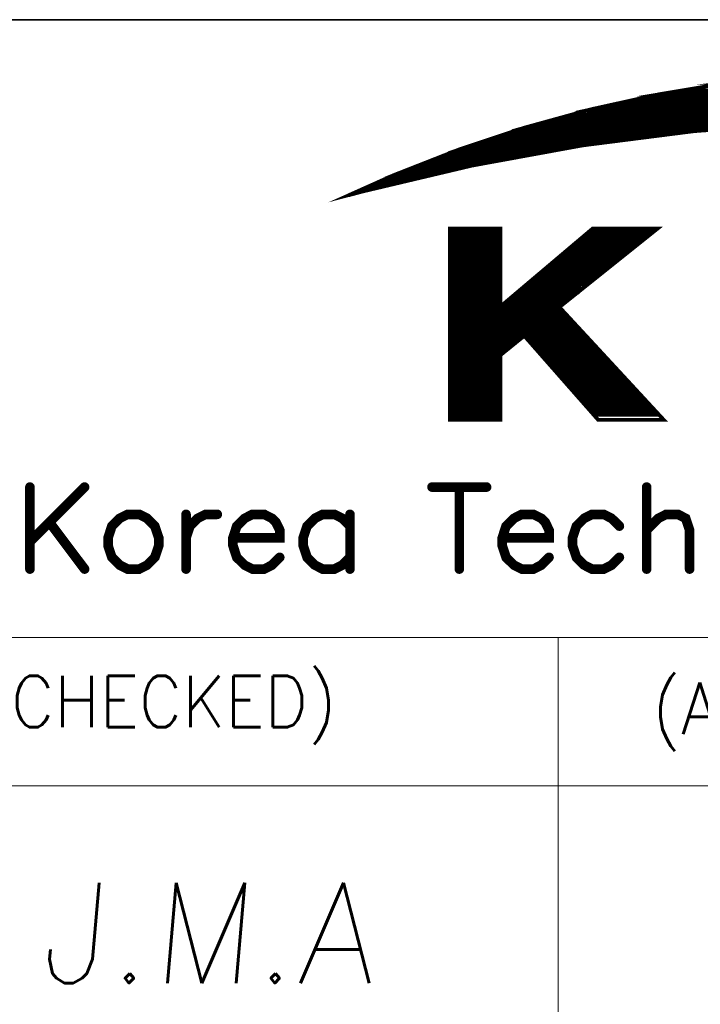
# Model space of a CAD drawing. Header units: millimetres. Extents: x 4065 to 8083, y -652 to 5416.
# Tile 186 of 256: x 4498 to 4513, y 4151 to 4173. Entities that reach past the tile are written whole.
import ezdxf
from ezdxf.enums import TextEntityAlignment as Align

# ---------------------------------------------------------------- set-up
doc = ezdxf.new("R2010")
doc.units = ezdxf.units.MM
doc.header["$LTSCALE"] = 0.8
doc.layers.get('0').update_dxf_attribs({"linetype": 'CONTINUOUS', "lineweight": 0})
doc.layers.add('2', color=3, linetype='CONTINUOUS', lineweight=0)
doc.styles.get("Standard").update_dxf_attribs({"font": 'romans.shx', "width": 0.8, "oblique": 5, "bigfont": 'whgtxt.shx'})

# ---------------------------------------------------------------- blocks, each defined once
blk = doc.blocks.new('SMOOTH_0$0254')
at = {"const_width": 0.0127}
blk.add_lwpolyline([(-0.00635, 0, 1), (0.00635, 0, 1)], format="xyb", close=True, dxfattribs=at)
blk = doc.blocks.new('SMOOTH_0$064516')
at = {"const_width": 0.0323}
blk.add_lwpolyline([(-0.0161, 0, 1), (0.0161, 0, 1)], format="xyb", close=True, dxfattribs=at)
blk = doc.blocks.new('logo')
at = {"color": 7}
for points, const_width in [([(-3495.641, 5338.044), (-3491.64, 5339.83), (-3485.861, 5342.097), (-3479.97, 5344.064), (-3473.985, 5345.713), (-3467.914, 5347.052), (-3461.791, 5348.074)], 0.338), ([(-3454.81, 5344.51), (-3464.814, 5343.755), (-3474.775, 5342.484), (-3484.65, 5340.681), (-3494.422, 5338.371), (-3495.641, 5338.044)], 0.338), ([(-3470.624, 5346.391), (-3420.251, 5346.391)], 0.338), ([(-3421.603, 5346.729), (-3469.272, 5346.729)], 0.338), ([(-3474.343, 5345.546), (-3416.87, 5345.546)], 0.338), ([(-3418.222, 5345.884), (-3472.483, 5345.884)], 0.338), ([(-3476.202, 5344.954), (-3414.588, 5344.954)], 0.338), ([(-3475.526, 5345.207), (-3415.518, 5345.207)], 0.338), ([(-3478.738, 5344.278), (-3459.298, 5344.278)], 0.338), ([(-3467.75, 5343.602), (-3467.328, 5343.602)], 0.338), ([(-3483.555, 5342.756), (-3473.836, 5342.756)], 0.338), ([(-3482.71, 5343.01), (-3471.976, 5343.01)], 0.338), ([(-3482.034, 5343.264), (-3469.948, 5343.264)], 0.338), ([(-3481.273, 5343.517), (-3467.75, 5343.517)], 0.338), ([(-3473.92, 5342.841), (-3473.159, 5342.841)], 0.338), ([(-3472.061, 5343.095), (-3471.131, 5343.095)], 0.338), ([(-3469.863, 5343.348), (-3469.271, 5343.348)], 0.338), ([(-3486.006, 5341.911), (-3478.738, 5341.911)], 0.338), ([(-3484.823, 5342.249), (-3476.625, 5342.249)], 0.338), ([(-3487.866, 5341.151), (-3483.048, 5341.151)], 0.338), ([(-3487.189, 5341.404), (-3481.611, 5341.404)], 0.338), ([(-3486.682, 5341.658), (-3480.09, 5341.658)], 0.338), ([(-3484.4, 5340.982), (-3483.809, 5340.982)], 0.338), ([(-3483.133, 5341.235), (-3482.541, 5341.235)], 0.338), ([(-3481.611, 5341.489), (-3481.104, 5341.489)], 0.338), ([(-3480.005, 5341.742), (-3479.752, 5341.742)], 0.338), ([(-3492.683, 5338.869), (-3489.049, 5340.559)], 0.338), ([(-3489.387, 5340.474), (-3491.584, 5339.545)], 0.338), ([(-3491.415, 5339.207), (-3488.626, 5340.559)], 0.338), ([(-3490.401, 5339.46), (-3488.204, 5340.559)], 0.338), ([(-3489.133, 5340.052), (-3488.035, 5340.052)], 0.338), ([(-3488.626, 5340.221), (-3487.02, 5340.221)], 0.338), ([(-3488.457, 5340.897), (-3484.485, 5340.897)], 0.338), ([(-3488.373, 5340.474), (-3486.091, 5340.474)], 0.338), ([(-3493.613, 5338.7), (-3491.584, 5339.629)], 0.338), ([(-3486.344, 5335.065), (-3486.344, 5318.162)], 0.338), ([(-3486.091, 5318.077), (-3486.091, 5334.981)], 0.338), ([(-3485.837, 5318.077), (-3485.837, 5334.981)], 0.338), ([(-3485.584, 5318.077), (-3485.584, 5334.981)], 0.338), ([(-3485.33, 5318.077), (-3485.33, 5334.981)], 0.338), ([(-3485.076, 5318.077), (-3485.076, 5334.981)], 0.338), ([(-3484.823, 5318.077), (-3484.823, 5334.981)], 0.338), ([(-3484.569, 5317.993), (-3484.569, 5334.896)], 0.338), ([(-3484.316, 5317.993), (-3484.316, 5334.896)], 0.338), ([(-3484.062, 5318.077), (-3484.062, 5334.981)], 0.338), ([(-3483.893, 5335.065), (-3483.893, 5317.993)], 0.338), ([(-3483.724, 5318.077), (-3483.724, 5334.981)], 0.338), ([(-3483.471, 5318.077), (-3483.471, 5334.981)], 0.338), ([(-3483.217, 5318.077), (-3483.217, 5334.981)], 0.338), ([(-3482.963, 5318.077), (-3482.963, 5334.981)], 0.338), ([(-3482.71, 5318.077), (-3482.71, 5334.981)], 0.338), ([(-3482.456, 5318.077), (-3482.456, 5334.981)], 0.338), ([(-3482.203, 5317.993), (-3482.203, 5334.896)], 0.338), ([(-3475.103, 5333.967), (-3469.61, 5333.967)], 0.338), ([(-3474.681, 5334.22), (-3469.187, 5334.22)], 0.338), ([(-3474.427, 5334.474), (-3468.933, 5334.474)], 0.338), ([(-3474.174, 5334.727), (-3468.494, 5334.727)], 0.338), ([(-3475.948, 5333.206), (-3470.455, 5333.206)], 0.338), ([(-3475.61, 5333.459), (-3470.201, 5333.459)], 0.338), ([(-3475.357, 5333.713), (-3469.863, 5333.713)], 0.338), ([(-3477.216, 5332.192), (-3471.723, 5332.192)], 0.338), ([(-3476.878, 5332.445), (-3471.469, 5332.445)], 0.338), ([(-3476.54, 5332.699), (-3471.215, 5332.699)], 0.338), ([(-3476.287, 5332.952), (-3470.793, 5332.952)], 0.338), ([(-3478.061, 5331.431), (-3472.737, 5331.431)], 0.338), ([(-3477.723, 5331.685), (-3472.399, 5331.685)], 0.338), ([(-3477.47, 5331.938), (-3472.145, 5331.938)], 0.338), ([(-3479.245, 5330.417), (-3474.005, 5330.417)], 0.338), ([(-3478.991, 5330.67), (-3473.666, 5330.67)], 0.338), ([(-3478.653, 5330.924), (-3473.413, 5330.924)], 0.338), ([(-3478.399, 5331.177), (-3473.075, 5331.177)], 0.338), ([(-3480.174, 5329.656), (-3474.934, 5329.656), (-3474.934, 5329.572), (-3474.85, 5329.656)], 0.338), ([(-3479.836, 5329.91), (-3474.681, 5329.91)], 0.338), ([(-3479.498, 5330.163), (-3474.343, 5330.163)], 0.338), ([(-3481.442, 5328.642), (-3476.202, 5328.642)], 0.338), ([(-3481.104, 5328.895), (-3475.948, 5328.895)], 0.338), ([(-3480.766, 5329.149), (-3475.61, 5329.149)], 0.338), ([(-3480.428, 5329.403), (-3475.272, 5329.403)], 0.338), ([(-3482.203, 5327.797), (-3476.709, 5327.797)], 0.338), ([(-3481.696, 5328.388), (-3476.54, 5328.388)], 0.338), ([(-3482.372, 5327.374), (-3476.287, 5327.374)], 0.338), ([(-3482.372, 5327.036), (-3476.117, 5327.036)], 0.338), ([(-3482.287, 5326.867), (-3475.864, 5326.867)], 0.338), ([(-3482.203, 5327.543), (-3476.456, 5327.543)], 0.338), ([(-3482.203, 5327.205), (-3476.117, 5327.205)], 0.338), ([(-3475.441, 5326.36), (-3482.372, 5326.36)], 0.338), ([(-3482.372, 5326.191), (-3475.272, 5326.191)], 0.338), ([(-3482.287, 5326.529), (-3475.526, 5326.529)], 0.338), ([(-3482.456, 5325.261), (-3480.428, 5325.261)], 0.338), ([(-3482.287, 5325.937), (-3475.019, 5325.937)], 0.338), ([(-3482.287, 5325.092), (-3480.681, 5325.092)], 0.338), ([(-3482.203, 5325.684), (-3474.765, 5325.684)], 0.338), ([(-3479.667, 5325.261), (-3474.427, 5325.261)], 0.338), ([(-3482.372, 5324.247), (-3481.527, 5324.247)], 0.338), ([(-3482.287, 5324.923), (-3480.851, 5324.923)], 0.338), ([(-3482.287, 5324.5), (-3481.273, 5324.5)], 0.338), ([(-3482.203, 5324.754), (-3481.02, 5324.754)], 0.338), ([(-3479.498, 5325.008), (-3474.174, 5325.008)], 0.338), ([(-3479.16, 5324.754), (-3473.92, 5324.754)], 0.338), ([(-3478.991, 5324.5), (-3473.666, 5324.5)], 0.338), ([(-3478.738, 5324.247), (-3473.497, 5324.247)], 0.338), ([(-3482.372, 5324.078), (-3481.865, 5324.078)], 0.338), ([(-3478.569, 5323.993), (-3473.244, 5323.993)], 0.338), ([(-3478.399, 5323.74), (-3472.99, 5323.74)], 0.338), ([(-3478.146, 5323.486), (-3472.737, 5323.486)], 0.338), ([(-3477.892, 5323.233), (-3472.483, 5323.233)], 0.338), ([(-3477.723, 5322.979), (-3472.314, 5322.979)], 0.338), ([(-3477.47, 5322.726), (-3472.061, 5322.726)], 0.338), ([(-3477.216, 5322.472), (-3471.807, 5322.472)], 0.338), ([(-3476.963, 5322.218), (-3471.638, 5322.218)], 0.338), ([(-3476.794, 5321.965), (-3471.384, 5321.965)], 0.338), ([(-3476.54, 5321.711), (-3471.131, 5321.711)], 0.338), ([(-3476.371, 5321.458), (-3470.877, 5321.458)], 0.338), ([(-3476.117, 5321.204), (-3470.624, 5321.204)], 0.338), ([(-3475.864, 5320.951), (-3470.37, 5320.951)], 0.338), ([(-3475.695, 5320.697), (-3470.201, 5320.697)], 0.338), ([(-3475.441, 5320.444), (-3469.948, 5320.444)], 0.338), ([(-3475.188, 5320.19), (-3469.694, 5320.19)], 0.338), ([(-3475.019, 5319.936), (-3469.525, 5319.936)], 0.338), ([(-3474.85, 5319.683), (-3469.271, 5319.683)], 0.338), ([(-3474.596, 5319.429), (-3469.018, 5319.429)], 0.338), ([(-3474.258, 5319.176), (-3468.764, 5319.176)], 0.338), ([(-3474.089, 5318.922), (-3468.511, 5318.922)], 0.338), ([(-3473.92, 5318.669), (-3468.257, 5318.669)], 0.338), ([(-3473.666, 5318.415), (-3468.004, 5318.415)], 0.338), ([(-3519.273, 5311.965), (-3524.159, 5307.079)], 0.859), ([(-3524.159, 5311.965), (-3524.159, 5304.641)], 0.859), ([(-3488.222, 5311.965), (-3483.345, 5311.965)], 0.859), ([(-3485.783, 5311.965), (-3485.783, 5304.641)], 0.859), ([(-3469.038, 5311.965), (-3469.038, 5304.641)], 0.859), ([(-3515.434, 5309.527), (-3516.13, 5309.175), (-3516.834, 5308.479), (-3517.178, 5307.431), (-3517.178, 5306.736), (-3516.834, 5305.688), (-3516.13, 5304.993), (-3515.434, 5304.641), (-3514.387, 5304.641), (-3513.691, 5304.993), (-3512.996, 5305.688), (-3512.644, 5306.736), (-3512.644, 5307.431), (-3512.996, 5308.479), (-3513.691, 5309.175), (-3514.387, 5309.527), (-3515.434, 5309.527)], 0.859), ([(-3510.205, 5307.431), (-3509.853, 5308.479), (-3509.157, 5309.175), (-3508.462, 5309.527), (-3507.414, 5309.527)], 0.859), ([(-3510.205, 5309.527), (-3510.205, 5304.641)], 0.859), ([(-3506.014, 5307.431), (-3501.833, 5307.431), (-3501.833, 5308.127), (-3502.176, 5308.823), (-3502.528, 5309.175), (-3503.224, 5309.527), (-3504.271, 5309.527), (-3504.967, 5309.175), (-3505.671, 5308.479), (-3506.014, 5307.431), (-3506.014, 5306.736), (-3505.671, 5305.688), (-3504.967, 5304.993), (-3504.271, 5304.641), (-3503.224, 5304.641), (-3502.528, 5304.993), (-3501.833, 5305.688)], 0.859), ([(-3495.555, 5308.479), (-3496.251, 5309.175), (-3496.946, 5309.527), (-3497.994, 5309.527), (-3498.69, 5309.175), (-3499.385, 5308.479), (-3499.737, 5307.431), (-3499.737, 5306.736), (-3499.385, 5305.688), (-3498.69, 5304.993), (-3497.994, 5304.641), (-3496.946, 5304.641), (-3496.251, 5304.993), (-3495.555, 5305.688)], 0.859), ([(-3495.555, 5309.527), (-3495.555, 5304.641)], 0.859), ([(-3481.945, 5307.431), (-3477.763, 5307.431), (-3477.763, 5308.127), (-3478.106, 5308.823), (-3478.459, 5309.175), (-3479.154, 5309.527), (-3480.202, 5309.527), (-3480.897, 5309.175), (-3481.601, 5308.479), (-3481.945, 5307.431), (-3481.945, 5306.736), (-3481.601, 5305.688), (-3480.897, 5304.993), (-3480.202, 5304.641), (-3479.154, 5304.641), (-3478.459, 5304.993), (-3477.763, 5305.688)], 0.859), ([(-3471.477, 5308.479), (-3472.181, 5309.175), (-3472.877, 5309.527), (-3473.925, 5309.527), (-3474.62, 5309.175), (-3475.316, 5308.479), (-3475.668, 5307.431), (-3475.668, 5306.736), (-3475.316, 5305.688), (-3474.62, 5304.993), (-3473.925, 5304.641), (-3472.877, 5304.641), (-3472.181, 5304.993), (-3471.477, 5305.688)], 0.859), ([(-3469.038, 5308.127), (-3467.991, 5309.175), (-3467.295, 5309.527), (-3466.248, 5309.527), (-3465.552, 5309.175), (-3465.2, 5308.127), (-3465.2, 5304.641)], 0.859), ([(-3522.416, 5308.823), (-3519.273, 5304.641)], 0.859)]:
    blk.add_lwpolyline(points, dxfattribs=dict(at, const_width=const_width))
at = {"color": 7, "const_width": 0.338}
for points in [[(-3465.91, 5347.379), (-3461.851, 5348.057), (-3429.228, 5348.057), (-3424.695, 5347.379)], [(-3461.782, 5348.065), (-3459.73, 5348.297), (-3430.835, 5348.297), (-3429.285, 5348.065)], [(-3467.914, 5347.044), (-3465.91, 5347.379), (-3424.695, 5347.379), (-3423.06, 5347.044)], [(-3472.036, 5346.133), (-3467.922, 5347.044), (-3423.06, 5347.044), (-3418.615, 5346.133)], [(-3477.436, 5344.751), (-3473.976, 5345.704), (-3416.958, 5345.704), (-3413.297, 5344.751)], [(-3473.976, 5345.704), (-3472.036, 5346.133), (-3418.607, 5346.133), (-3416.958, 5345.704)], [(-3479.961, 5344.055), (-3478.278, 5344.519), (-3454.81, 5344.519), (-3460.948, 5344.055)], [(-3478.278, 5344.519), (-3477.436, 5344.751), (-3444.78, 5344.751), (-3454.81, 5344.519)], [(-3484.645, 5342.492), (-3480.843, 5343.763), (-3464.822, 5343.763), (-3474.775, 5342.493)], [(-3480.843, 5343.763), (-3480.817, 5343.772), (-3464.814, 5343.772), (-3464.822, 5343.763)], [(-3480.818, 5343.772), (-3479.97, 5344.055), (-3460.949, 5344.055), (-3464.7, 5343.772)], [(-3464.814, 5343.763), (-3464.814, 5343.772), (-3464.7, 5343.772), (-3464.814, 5343.763)], [(-3489.423, 5340.689), (-3485.861, 5342.089), (-3476.985, 5342.089), (-3484.65, 5340.689)], [(-3485.852, 5342.089), (-3484.645, 5342.492), (-3474.775, 5342.492), (-3476.985, 5342.089)], [(-3491.631, 5339.822), (-3489.423, 5340.689), (-3484.658, 5340.689), (-3488.321, 5339.822)], [(-3494.873, 5338.379), (-3491.631, 5339.822), (-3488.321, 5339.822), (-3494.413, 5338.379)], [(-3495.53, 5338.087), (-3494.422, 5338.379), (-3494.873, 5338.379), (-3495.53, 5338.087)], [(-3486.616, 5328.092), (-3486.616, 5335.065), (-3482.108, 5335.065), (-3482.108, 5328.092)], [(-3482.108, 5328.092), (-3473.856, 5335.065), (-3468.051, 5335.065), (-3476.771, 5328.092)], [(-3486.616, 5328.04), (-3486.616, 5328.092), (-3476.771, 5328.092), (-3476.836, 5328.04)], [(-3486.616, 5325.473), (-3486.616, 5328.04), (-3476.836, 5328.04), (-3474.458, 5325.473)], [(-3486.616, 5323.747), (-3486.616, 5325.473), (-3479.978, 5325.473), (-3482.108, 5323.747)], [(-3473.375, 5317.968), (-3479.978, 5325.473), (-3474.458, 5325.473), (-3467.51, 5317.968)], [(-3486.616, 5317.968), (-3486.616, 5323.747), (-3482.108, 5323.747), (-3482.108, 5317.968)]]:
    blk.add_lwpolyline(points, close=True, dxfattribs=at)
at = {"color": 7, "xscale": 13.31, "yscale": 13.31, "zscale": 13.31}
for name, p in [('SMOOTH_0$0254', (-3465.91, 5347.379)), ('SMOOTH_0$0254', (-3465.91, 5347.379)), ('SMOOTH_0$0254', (-3470.624, 5346.391)), ('SMOOTH_0$0254', (-3469.272, 5346.729)), ('SMOOTH_0$0254', (-3467.922, 5347.044)), ('SMOOTH_0$0254', (-3467.914, 5347.052)), ('SMOOTH_0$0254', (-3467.914, 5347.044)), ('SMOOTH_0$0254', (-3474.343, 5345.546)), ('SMOOTH_0$0254', (-3473.985, 5345.713)), ('SMOOTH_0$0254', (-3473.976, 5345.704)), ('SMOOTH_0$0254', (-3473.976, 5345.704)), ('SMOOTH_0$0254', (-3472.483, 5345.884)), ('SMOOTH_0$0254', (-3472.036, 5346.133)), ('SMOOTH_0$0254', (-3472.036, 5346.133)), ('SMOOTH_0$0254', (-3478.278, 5344.519)), ('SMOOTH_0$0254', (-3478.278, 5344.519)), ('SMOOTH_0$0254', (-3477.436, 5344.751)), ('SMOOTH_0$0254', (-3477.436, 5344.751)), ('SMOOTH_0$0254', (-3476.202, 5344.954)), ('SMOOTH_0$0254', (-3475.526, 5345.207)), ('SMOOTH_0$0254', (-3480.843, 5343.763)), ('SMOOTH_0$0254', (-3480.843, 5343.763)), ('SMOOTH_0$0254', (-3480.818, 5343.772)), ('SMOOTH_0$0254', (-3480.817, 5343.772)), ('SMOOTH_0$0254', (-3479.97, 5344.064)), ('SMOOTH_0$0254', (-3479.97, 5344.055)), ('SMOOTH_0$0254', (-3479.961, 5344.055)), ('SMOOTH_0$0254', (-3478.738, 5344.278)), ('SMOOTH_0$0254', (-3467.75, 5343.602)), ('SMOOTH_0$0254', (-3467.328, 5343.602)), ('SMOOTH_0$0254', (-3464.822, 5343.763)), ('SMOOTH_0$0254', (-3464.822, 5343.763)), ('SMOOTH_0$0254', (-3464.814, 5343.772)), ('SMOOTH_0$0254', (-3464.814, 5343.772)), ('SMOOTH_0$0254', (-3464.814, 5343.763)), ('SMOOTH_0$0254', (-3464.814, 5343.763)), ('SMOOTH_0$0254', (-3464.814, 5343.755)), ('SMOOTH_0$0254', (-3464.7, 5343.772)), ('SMOOTH_0$0254', (-3464.7, 5343.772)), ('SMOOTH_0$0254', (-3483.555, 5342.756)), ('SMOOTH_0$0254', (-3482.71, 5343.01)), ('SMOOTH_0$0254', (-3482.034, 5343.264)), ('SMOOTH_0$0254', (-3481.273, 5343.517)), ('SMOOTH_0$0254', (-3473.92, 5342.841)), ('SMOOTH_0$0254', (-3473.836, 5342.756)), ('SMOOTH_0$0254', (-3473.159, 5342.841)), ('SMOOTH_0$0254', (-3472.061, 5343.095)), ('SMOOTH_0$0254', (-3471.976, 5343.01)), ('SMOOTH_0$0254', (-3471.131, 5343.095)), ('SMOOTH_0$0254', (-3469.948, 5343.264)), ('SMOOTH_0$0254', (-3469.863, 5343.348)), ('SMOOTH_0$0254', (-3469.271, 5343.348)), ('SMOOTH_0$0254', (-3467.75, 5343.517)), ('SMOOTH_0$0254', (-3486.006, 5341.911)), ('SMOOTH_0$0254', (-3485.861, 5342.097)), ('SMOOTH_0$0254', (-3485.861, 5342.089)), ('SMOOTH_0$0254', (-3485.852, 5342.089)), ('SMOOTH_0$0254', (-3484.823, 5342.249)), ('SMOOTH_0$0254', (-3484.645, 5342.492)), ('SMOOTH_0$0254', (-3484.645, 5342.492)), ('SMOOTH_0$0254', (-3478.738, 5341.911)), ('SMOOTH_0$0254', (-3476.985, 5342.089)), ('SMOOTH_0$0254', (-3476.985, 5342.089)), ('SMOOTH_0$0254', (-3476.625, 5342.249)), ('SMOOTH_0$0254', (-3474.775, 5342.493)), ('SMOOTH_0$0254', (-3474.775, 5342.492)), ('SMOOTH_0$0254', (-3474.775, 5342.484)), ('SMOOTH_0$0254', (-3487.866, 5341.151)), ('SMOOTH_0$0254', (-3487.189, 5341.404)), ('SMOOTH_0$0254', (-3486.682, 5341.658)), ('SMOOTH_0$0254', (-3484.4, 5340.982)), ('SMOOTH_0$0254', (-3483.809, 5340.982)), ('SMOOTH_0$0254', (-3483.133, 5341.235)), ('SMOOTH_0$0254', (-3483.048, 5341.151)), ('SMOOTH_0$0254', (-3482.541, 5341.235)), ('SMOOTH_0$0254', (-3481.611, 5341.489)), ('SMOOTH_0$0254', (-3481.611, 5341.404)), ('SMOOTH_0$0254', (-3481.104, 5341.489)), ('SMOOTH_0$0254', (-3480.09, 5341.658)), ('SMOOTH_0$0254', (-3480.005, 5341.742)), ('SMOOTH_0$0254', (-3479.752, 5341.742)), ('SMOOTH_0$0254', (-3489.423, 5340.689)), ('SMOOTH_0$0254', (-3489.423, 5340.689)), ('SMOOTH_0$0254', (-3489.387, 5340.474)), ('SMOOTH_0$0254', (-3489.133, 5340.052)), ('SMOOTH_0$0254', (-3489.049, 5340.559)), ('SMOOTH_0$0254', (-3488.626, 5340.559)), ('SMOOTH_0$0254', (-3488.626, 5340.221)), ('SMOOTH_0$0254', (-3488.457, 5340.897)), ('SMOOTH_0$0254', (-3488.373, 5340.474)), ('SMOOTH_0$0254', (-3488.204, 5340.559)), ('SMOOTH_0$0254', (-3488.035, 5340.052)), ('SMOOTH_0$0254', (-3487.02, 5340.221)), ('SMOOTH_0$0254', (-3486.091, 5340.474)), ('SMOOTH_0$0254', (-3484.658, 5340.689)), ('SMOOTH_0$0254', (-3484.65, 5340.689)), ('SMOOTH_0$0254', (-3484.65, 5340.681)), ('SMOOTH_0$0254', (-3484.485, 5340.897)), ('SMOOTH_0$0254', (-3491.64, 5339.83)), ('SMOOTH_0$0254', (-3491.631, 5339.822)), ('SMOOTH_0$0254', (-3491.631, 5339.822)), ('SMOOTH_0$0254', (-3491.584, 5339.629)), ('SMOOTH_0$0254', (-3491.584, 5339.545)), ('SMOOTH_0$0254', (-3491.415, 5339.207)), ('SMOOTH_0$0254', (-3490.401, 5339.46)), ('SMOOTH_0$0254', (-3488.321, 5339.822)), ('SMOOTH_0$0254', (-3488.321, 5339.822)), ('SMOOTH_0$0254', (-3494.873, 5338.379)), ('SMOOTH_0$0254', (-3494.873, 5338.379)), ('SMOOTH_0$0254', (-3494.422, 5338.379)), ('SMOOTH_0$0254', (-3494.422, 5338.371)), ('SMOOTH_0$0254', (-3494.413, 5338.379)), ('SMOOTH_0$0254', (-3493.613, 5338.7)), ('SMOOTH_0$0254', (-3492.683, 5338.869)), ('SMOOTH_0$0254', (-3495.641, 5338.044)), ('SMOOTH_0$0254', (-3495.641, 5338.044)), ('SMOOTH_0$0254', (-3495.53, 5338.087)), ('SMOOTH_0$0254', (-3495.53, 5338.087)), ('SMOOTH_0$0254', (-3486.616, 5335.065)), ('SMOOTH_0$0254', (-3486.344, 5335.065)), ('SMOOTH_0$0254', (-3486.091, 5334.981)), ('SMOOTH_0$0254', (-3485.837, 5334.981)), ('SMOOTH_0$0254', (-3485.584, 5334.981)), ('SMOOTH_0$0254', (-3485.33, 5334.981)), ('SMOOTH_0$0254', (-3485.076, 5334.981)), ('SMOOTH_0$0254', (-3484.823, 5334.981)), ('SMOOTH_0$0254', (-3484.569, 5334.896)), ('SMOOTH_0$0254', (-3484.316, 5334.896)), ('SMOOTH_0$0254', (-3484.062, 5334.981)), ('SMOOTH_0$0254', (-3483.893, 5335.065)), ('SMOOTH_0$0254', (-3483.724, 5334.981)), ('SMOOTH_0$0254', (-3483.471, 5334.981)), ('SMOOTH_0$0254', (-3483.217, 5334.981)), ('SMOOTH_0$0254', (-3482.963, 5334.981)), ('SMOOTH_0$0254', (-3482.71, 5334.981)), ('SMOOTH_0$0254', (-3482.456, 5334.981)), ('SMOOTH_0$0254', (-3482.203, 5334.896)), ('SMOOTH_0$0254', (-3482.108, 5335.065)), ('SMOOTH_0$0254', (-3473.856, 5335.065)), ('SMOOTH_0$0254', (-3468.051, 5335.065)), ('SMOOTH_0$0254', (-3475.103, 5333.967)), ('SMOOTH_0$0254', (-3474.681, 5334.22)), ('SMOOTH_0$0254', (-3474.427, 5334.474)), ('SMOOTH_0$0254', (-3474.174, 5334.727)), ('SMOOTH_0$0254', (-3469.61, 5333.967)), ('SMOOTH_0$0254', (-3469.187, 5334.22)), ('SMOOTH_0$0254', (-3468.933, 5334.474)), ('SMOOTH_0$0254', (-3468.494, 5334.727)), ('SMOOTH_0$0254', (-3475.948, 5333.206)), ('SMOOTH_0$0254', (-3475.61, 5333.459)), ('SMOOTH_0$0254', (-3475.357, 5333.713)), ('SMOOTH_0$0254', (-3470.455, 5333.206)), ('SMOOTH_0$0254', (-3470.201, 5333.459)), ('SMOOTH_0$0254', (-3469.863, 5333.713)), ('SMOOTH_0$0254', (-3477.216, 5332.192)), ('SMOOTH_0$0254', (-3476.878, 5332.445)), ('SMOOTH_0$0254', (-3476.54, 5332.699)), ('SMOOTH_0$0254', (-3476.287, 5332.952)), ('SMOOTH_0$0254', (-3471.723, 5332.192)), ('SMOOTH_0$0254', (-3471.469, 5332.445)), ('SMOOTH_0$0254', (-3471.215, 5332.699)), ('SMOOTH_0$0254', (-3470.793, 5332.952)), ('SMOOTH_0$0254', (-3478.061, 5331.431)), ('SMOOTH_0$0254', (-3477.723, 5331.685)), ('SMOOTH_0$0254', (-3477.47, 5331.938)), ('SMOOTH_0$0254', (-3472.737, 5331.431)), ('SMOOTH_0$0254', (-3472.399, 5331.685)), ('SMOOTH_0$0254', (-3472.145, 5331.938)), ('SMOOTH_0$0254', (-3479.245, 5330.417)), ('SMOOTH_0$0254', (-3478.991, 5330.67)), ('SMOOTH_0$0254', (-3478.653, 5330.924)), ('SMOOTH_0$0254', (-3478.399, 5331.177)), ('SMOOTH_0$0254', (-3474.005, 5330.417)), ('SMOOTH_0$0254', (-3473.666, 5330.67)), ('SMOOTH_0$0254', (-3473.413, 5330.924)), ('SMOOTH_0$0254', (-3473.075, 5331.177)), ('SMOOTH_0$0254', (-3480.174, 5329.656)), ('SMOOTH_0$0254', (-3479.836, 5329.91)), ('SMOOTH_0$0254', (-3479.498, 5330.163)), ('SMOOTH_0$0254', (-3474.934, 5329.656)), ('SMOOTH_0$0254', (-3474.934, 5329.572)), ('SMOOTH_0$0254', (-3474.85, 5329.656)), ('SMOOTH_0$0254', (-3474.681, 5329.91)), ('SMOOTH_0$0254', (-3474.343, 5330.163)), ('SMOOTH_0$0254', (-3481.442, 5328.642)), ('SMOOTH_0$0254', (-3481.104, 5328.895)), ('SMOOTH_0$0254', (-3480.766, 5329.149)), ('SMOOTH_0$0254', (-3480.428, 5329.403)), ('SMOOTH_0$0254', (-3476.202, 5328.642)), ('SMOOTH_0$0254', (-3475.948, 5328.895)), ('SMOOTH_0$0254', (-3475.61, 5329.149)), ('SMOOTH_0$0254', (-3475.272, 5329.403)), ('SMOOTH_0$0254', (-3486.616, 5328.092)), ('SMOOTH_0$0254', (-3486.616, 5328.092)), ('SMOOTH_0$0254', (-3486.616, 5328.04)), ('SMOOTH_0$0254', (-3486.616, 5328.04)), ('SMOOTH_0$0254', (-3482.203, 5327.797)), ('SMOOTH_0$0254', (-3482.108, 5328.092)), ('SMOOTH_0$0254', (-3482.108, 5328.092)), ('SMOOTH_0$0254', (-3481.696, 5328.388)), ('SMOOTH_0$0254', (-3476.836, 5328.04)), ('SMOOTH_0$0254', (-3476.836, 5328.04)), ('SMOOTH_0$0254', (-3476.771, 5328.092)), ('SMOOTH_0$0254', (-3476.771, 5328.092)), ('SMOOTH_0$0254', (-3476.709, 5327.797)), ('SMOOTH_0$0254', (-3476.54, 5328.388)), ('SMOOTH_0$0254', (-3482.372, 5327.374)), ('SMOOTH_0$0254', (-3482.372, 5327.036)), ('SMOOTH_0$0254', (-3482.287, 5326.867)), ('SMOOTH_0$0254', (-3482.203, 5327.543)), ('SMOOTH_0$0254', (-3482.203, 5327.205)), ('SMOOTH_0$0254', (-3476.456, 5327.543)), ('SMOOTH_0$0254', (-3476.287, 5327.374)), ('SMOOTH_0$0254', (-3476.117, 5327.205)), ('SMOOTH_0$0254', (-3476.117, 5327.036)), ('SMOOTH_0$0254', (-3475.864, 5326.867)), ('SMOOTH_0$0254', (-3482.372, 5326.36)), ('SMOOTH_0$0254', (-3482.372, 5326.191)), ('SMOOTH_0$0254', (-3482.287, 5326.529)), ('SMOOTH_0$0254', (-3475.526, 5326.529)), ('SMOOTH_0$0254', (-3475.441, 5326.36)), ('SMOOTH_0$0254', (-3475.272, 5326.191)), ('SMOOTH_0$0254', (-3486.616, 5325.473)), ('SMOOTH_0$0254', (-3486.616, 5325.473)), ('SMOOTH_0$0254', (-3482.456, 5325.261)), ('SMOOTH_0$0254', (-3482.287, 5325.937)), ('SMOOTH_0$0254', (-3482.287, 5325.092)), ('SMOOTH_0$0254', (-3482.203, 5325.684)), ('SMOOTH_0$0254', (-3480.681, 5325.092)), ('SMOOTH_0$0254', (-3480.428, 5325.261)), ('SMOOTH_0$0254', (-3479.978, 5325.473)), ('SMOOTH_0$0254', (-3479.978, 5325.473)), ('SMOOTH_0$0254', (-3479.667, 5325.261)), ('SMOOTH_0$0254', (-3475.019, 5325.937)), ('SMOOTH_0$0254', (-3474.765, 5325.684)), ('SMOOTH_0$0254', (-3474.458, 5325.473)), ('SMOOTH_0$0254', (-3474.458, 5325.473)), ('SMOOTH_0$0254', (-3474.427, 5325.261)), ('SMOOTH_0$0254', (-3482.372, 5324.247)), ('SMOOTH_0$0254', (-3482.287, 5324.923)), ('SMOOTH_0$0254', (-3482.287, 5324.5)), ('SMOOTH_0$0254', (-3482.203, 5324.754)), ('SMOOTH_0$0254', (-3481.527, 5324.247)), ('SMOOTH_0$0254', (-3481.273, 5324.5)), ('SMOOTH_0$0254', (-3481.02, 5324.754)), ('SMOOTH_0$0254', (-3480.851, 5324.923)), ('SMOOTH_0$0254', (-3479.498, 5325.008)), ('SMOOTH_0$0254', (-3479.16, 5324.754)), ('SMOOTH_0$0254', (-3478.991, 5324.5)), ('SMOOTH_0$0254', (-3478.738, 5324.247)), ('SMOOTH_0$0254', (-3474.174, 5325.008)), ('SMOOTH_0$0254', (-3473.92, 5324.754)), ('SMOOTH_0$0254', (-3473.666, 5324.5)), ('SMOOTH_0$0254', (-3473.497, 5324.247)), ('SMOOTH_0$0254', (-3486.616, 5323.747)), ('SMOOTH_0$0254', (-3486.616, 5323.747)), ('SMOOTH_0$0254', (-3482.372, 5324.078)), ('SMOOTH_0$0254', (-3482.108, 5323.747)), ('SMOOTH_0$0254', (-3482.108, 5323.747)), ('SMOOTH_0$0254', (-3481.865, 5324.078)), ('SMOOTH_0$0254', (-3478.569, 5323.993)), ('SMOOTH_0$0254', (-3478.399, 5323.74)), ('SMOOTH_0$0254', (-3478.146, 5323.486)), ('SMOOTH_0$0254', (-3473.244, 5323.993)), ('SMOOTH_0$0254', (-3472.99, 5323.74)), ('SMOOTH_0$0254', (-3472.737, 5323.486)), ('SMOOTH_0$0254', (-3477.892, 5323.233)), ('SMOOTH_0$0254', (-3477.723, 5322.979)), ('SMOOTH_0$0254', (-3477.47, 5322.726)), ('SMOOTH_0$0254', (-3477.216, 5322.472)), ('SMOOTH_0$0254', (-3472.483, 5323.233)), ('SMOOTH_0$0254', (-3472.314, 5322.979)), ('SMOOTH_0$0254', (-3472.061, 5322.726)), ('SMOOTH_0$0254', (-3471.807, 5322.472)), ('SMOOTH_0$0254', (-3476.963, 5322.218)), ('SMOOTH_0$0254', (-3476.794, 5321.965)), ('SMOOTH_0$0254', (-3476.54, 5321.711)), ('SMOOTH_0$0254', (-3471.638, 5322.218)), ('SMOOTH_0$0254', (-3471.384, 5321.965)), ('SMOOTH_0$0254', (-3471.131, 5321.711)), ('SMOOTH_0$0254', (-3476.371, 5321.458)), ('SMOOTH_0$0254', (-3476.117, 5321.204)), ('SMOOTH_0$0254', (-3475.864, 5320.951)), ('SMOOTH_0$0254', (-3475.695, 5320.697)), ('SMOOTH_0$0254', (-3470.877, 5321.458)), ('SMOOTH_0$0254', (-3470.624, 5321.204)), ('SMOOTH_0$0254', (-3470.37, 5320.951)), ('SMOOTH_0$0254', (-3470.201, 5320.697)), ('SMOOTH_0$0254', (-3475.441, 5320.444)), ('SMOOTH_0$0254', (-3475.188, 5320.19)), ('SMOOTH_0$0254', (-3475.019, 5319.936)), ('SMOOTH_0$0254', (-3469.948, 5320.444)), ('SMOOTH_0$0254', (-3469.694, 5320.19)), ('SMOOTH_0$0254', (-3469.525, 5319.936)), ('SMOOTH_0$0254', (-3474.85, 5319.683)), ('SMOOTH_0$0254', (-3474.596, 5319.429)), ('SMOOTH_0$0254', (-3474.258, 5319.176)), ('SMOOTH_0$0254', (-3474.089, 5318.922)), ('SMOOTH_0$0254', (-3469.271, 5319.683)), ('SMOOTH_0$0254', (-3469.018, 5319.429)), ('SMOOTH_0$0254', (-3468.764, 5319.176)), ('SMOOTH_0$0254', (-3468.511, 5318.922)), ('SMOOTH_0$0254', (-3486.344, 5318.162)), ('SMOOTH_0$0254', (-3486.091, 5318.077)), ('SMOOTH_0$0254', (-3485.837, 5318.077)), ('SMOOTH_0$0254', (-3485.584, 5318.077)), ('SMOOTH_0$0254', (-3485.33, 5318.077)), ('SMOOTH_0$0254', (-3485.076, 5318.077)), ('SMOOTH_0$0254', (-3484.823, 5318.077)), ('SMOOTH_0$0254', (-3484.062, 5318.077)), ('SMOOTH_0$0254', (-3483.724, 5318.077)), ('SMOOTH_0$0254', (-3483.471, 5318.077)), ('SMOOTH_0$0254', (-3483.217, 5318.077)), ('SMOOTH_0$0254', (-3482.963, 5318.077)), ('SMOOTH_0$0254', (-3482.71, 5318.077)), ('SMOOTH_0$0254', (-3482.456, 5318.077)), ('SMOOTH_0$0254', (-3473.92, 5318.669)), ('SMOOTH_0$0254', (-3473.666, 5318.415)), ('SMOOTH_0$0254', (-3468.257, 5318.669)), ('SMOOTH_0$0254', (-3468.004, 5318.415)), ('SMOOTH_0$0254', (-3486.616, 5317.968)), ('SMOOTH_0$0254', (-3484.569, 5317.993)), ('SMOOTH_0$0254', (-3484.316, 5317.993)), ('SMOOTH_0$0254', (-3483.893, 5317.993)), ('SMOOTH_0$0254', (-3482.203, 5317.993)), ('SMOOTH_0$0254', (-3482.108, 5317.968)), ('SMOOTH_0$0254', (-3473.375, 5317.968)), ('SMOOTH_0$0254', (-3467.51, 5317.968)), ('SMOOTH_0$064516', (-3524.159, 5311.965)), ('SMOOTH_0$064516', (-3519.273, 5311.965)), ('SMOOTH_0$064516', (-3488.222, 5311.965)), ('SMOOTH_0$064516', (-3485.783, 5311.965)), ('SMOOTH_0$064516', (-3483.345, 5311.965)), ('SMOOTH_0$064516', (-3469.038, 5311.965)), ('SMOOTH_0$064516', (-3516.13, 5309.175)), ('SMOOTH_0$064516', (-3515.434, 5309.527)), ('SMOOTH_0$064516', (-3515.434, 5309.527)), ('SMOOTH_0$064516', (-3514.387, 5309.527)), ('SMOOTH_0$064516', (-3513.691, 5309.175)), ('SMOOTH_0$064516', (-3510.205, 5309.527)), ('SMOOTH_0$064516', (-3509.157, 5309.175)), ('SMOOTH_0$064516', (-3508.462, 5309.527)), ('SMOOTH_0$064516', (-3507.414, 5309.527)), ('SMOOTH_0$064516', (-3504.967, 5309.175)), ('SMOOTH_0$064516', (-3504.271, 5309.527)), ('SMOOTH_0$064516', (-3503.224, 5309.527)), ('SMOOTH_0$064516', (-3502.528, 5309.175)), ('SMOOTH_0$064516', (-3498.69, 5309.175)), ('SMOOTH_0$064516', (-3497.994, 5309.527)), ('SMOOTH_0$064516', (-3496.946, 5309.527)), ('SMOOTH_0$064516', (-3496.251, 5309.175)), ('SMOOTH_0$064516', (-3495.555, 5309.527)), ('SMOOTH_0$064516', (-3480.897, 5309.175)), ('SMOOTH_0$064516', (-3480.202, 5309.527)), ('SMOOTH_0$064516', (-3479.154, 5309.527)), ('SMOOTH_0$064516', (-3478.459, 5309.175)), ('SMOOTH_0$064516', (-3474.62, 5309.175)), ('SMOOTH_0$064516', (-3473.925, 5309.527)), ('SMOOTH_0$064516', (-3472.877, 5309.527)), ('SMOOTH_0$064516', (-3472.181, 5309.175)), ('SMOOTH_0$064516', (-3467.991, 5309.175)), ('SMOOTH_0$064516', (-3467.295, 5309.527)), ('SMOOTH_0$064516', (-3466.248, 5309.527)), ('SMOOTH_0$064516', (-3465.552, 5309.175)), ('SMOOTH_0$064516', (-3522.416, 5308.823)), ('SMOOTH_0$064516', (-3516.834, 5308.479)), ('SMOOTH_0$064516', (-3512.996, 5308.479)), ('SMOOTH_0$064516', (-3509.853, 5308.479)), ('SMOOTH_0$064516', (-3505.671, 5308.479)), ('SMOOTH_0$064516', (-3502.176, 5308.823)), ('SMOOTH_0$064516', (-3501.833, 5308.127)), ('SMOOTH_0$064516', (-3499.385, 5308.479)), ('SMOOTH_0$064516', (-3495.555, 5308.479)), ('SMOOTH_0$064516', (-3481.601, 5308.479)), ('SMOOTH_0$064516', (-3478.106, 5308.823)), ('SMOOTH_0$064516', (-3477.763, 5308.127)), ('SMOOTH_0$064516', (-3475.316, 5308.479)), ('SMOOTH_0$064516', (-3471.477, 5308.479)), ('SMOOTH_0$064516', (-3469.038, 5308.127)), ('SMOOTH_0$064516', (-3465.2, 5308.127)), ('SMOOTH_0$064516', (-3517.178, 5307.431)), ('SMOOTH_0$064516', (-3512.644, 5307.431)), ('SMOOTH_0$064516', (-3510.205, 5307.431)), ('SMOOTH_0$064516', (-3506.014, 5307.431)), ('SMOOTH_0$064516', (-3506.014, 5307.431)), ('SMOOTH_0$064516', (-3501.833, 5307.431)), ('SMOOTH_0$064516', (-3499.737, 5307.431)), ('SMOOTH_0$064516', (-3481.945, 5307.431)), ('SMOOTH_0$064516', (-3481.945, 5307.431)), ('SMOOTH_0$064516', (-3477.763, 5307.431)), ('SMOOTH_0$064516', (-3475.668, 5307.431)), ('SMOOTH_0$064516', (-3524.159, 5307.079)), ('SMOOTH_0$064516', (-3517.178, 5306.736)), ('SMOOTH_0$064516', (-3512.644, 5306.736)), ('SMOOTH_0$064516', (-3506.014, 5306.736)), ('SMOOTH_0$064516', (-3499.737, 5306.736)), ('SMOOTH_0$064516', (-3481.945, 5306.736)), ('SMOOTH_0$064516', (-3475.668, 5306.736)), ('SMOOTH_0$064516', (-3516.834, 5305.688)), ('SMOOTH_0$064516', (-3512.996, 5305.688)), ('SMOOTH_0$064516', (-3505.671, 5305.688)), ('SMOOTH_0$064516', (-3501.833, 5305.688)), ('SMOOTH_0$064516', (-3499.385, 5305.688)), ('SMOOTH_0$064516', (-3495.555, 5305.688)), ('SMOOTH_0$064516', (-3481.601, 5305.688)), ('SMOOTH_0$064516', (-3477.763, 5305.688)), ('SMOOTH_0$064516', (-3475.316, 5305.688)), ('SMOOTH_0$064516', (-3471.477, 5305.688)), ('SMOOTH_0$064516', (-3524.159, 5304.641)), ('SMOOTH_0$064516', (-3519.273, 5304.641)), ('SMOOTH_0$064516', (-3516.13, 5304.993)), ('SMOOTH_0$064516', (-3515.434, 5304.641)), ('SMOOTH_0$064516', (-3514.387, 5304.641)), ('SMOOTH_0$064516', (-3513.691, 5304.993)), ('SMOOTH_0$064516', (-3510.205, 5304.641)), ('SMOOTH_0$064516', (-3504.967, 5304.993)), ('SMOOTH_0$064516', (-3504.271, 5304.641)), ('SMOOTH_0$064516', (-3503.224, 5304.641)), ('SMOOTH_0$064516', (-3502.528, 5304.993)), ('SMOOTH_0$064516', (-3498.69, 5304.993)), ('SMOOTH_0$064516', (-3497.994, 5304.641)), ('SMOOTH_0$064516', (-3496.946, 5304.641)), ('SMOOTH_0$064516', (-3496.251, 5304.993)), ('SMOOTH_0$064516', (-3495.555, 5304.641)), ('SMOOTH_0$064516', (-3485.783, 5304.641)), ('SMOOTH_0$064516', (-3480.897, 5304.993)), ('SMOOTH_0$064516', (-3480.202, 5304.641)), ('SMOOTH_0$064516', (-3479.154, 5304.641)), ('SMOOTH_0$064516', (-3478.459, 5304.993)), ('SMOOTH_0$064516', (-3474.62, 5304.993)), ('SMOOTH_0$064516', (-3473.925, 5304.641)), ('SMOOTH_0$064516', (-3472.877, 5304.641)), ('SMOOTH_0$064516', (-3472.181, 5304.993)), ('SMOOTH_0$064516', (-3469.038, 5304.641)), ('SMOOTH_0$064516', (-3465.2, 5304.641))]:
    blk.add_blockref(name, p, dxfattribs=at)

msp = doc.modelspace()

# ---------------------------------------------------------------- linework, layer by layer
at = {"color": 7, "linetype": 'Continuous', "lineweight": 35}
msp.add_line((4480.79, 4172.838), (4556.249, 4172.838), dxfattribs=at)
at = {"color": 7, "linetype": 'Continuous'}
for p, q in [((4480.79, 4159.168), (4556.249, 4159.168)), ((4510.317, 4129.64), (4510.317, 4159.168)), ((4480.79, 4155.887), (4525.081, 4155.887))]:
    msp.add_line(p, q, dxfattribs=at)

# ---------------------------------------------------------------- block references
at = {"color": 3, "linetype": 'Continuous', "xscale": 0.2477402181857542, "yscale": 0.2477402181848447, "zscale": 0.2477402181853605}
msp.add_blockref('logo', (5371.694, 2846.508), dxfattribs=at)

# ---------------------------------------------------------------- texts
at = {"color": 7, "linetype": 'Continuous', "width": 0.933333}
for s, p in [('(CHECKED)', (4497.562, 4158.32)), ('(APPROVED)', (4512.399, 4158.172))]:
    msp.add_text(s, height=1.1408, dxfattribs=at).set_placement(p, align=Align.TOP_LEFT)
at = {"layer": '2', "linetype": 'Continuous', "oblique": 5}
msp.add_text('J.M.A', height=2.2157, dxfattribs=at).set_placement((4498.817, 4151.521))

doc.saveas('drawing.dxf')
